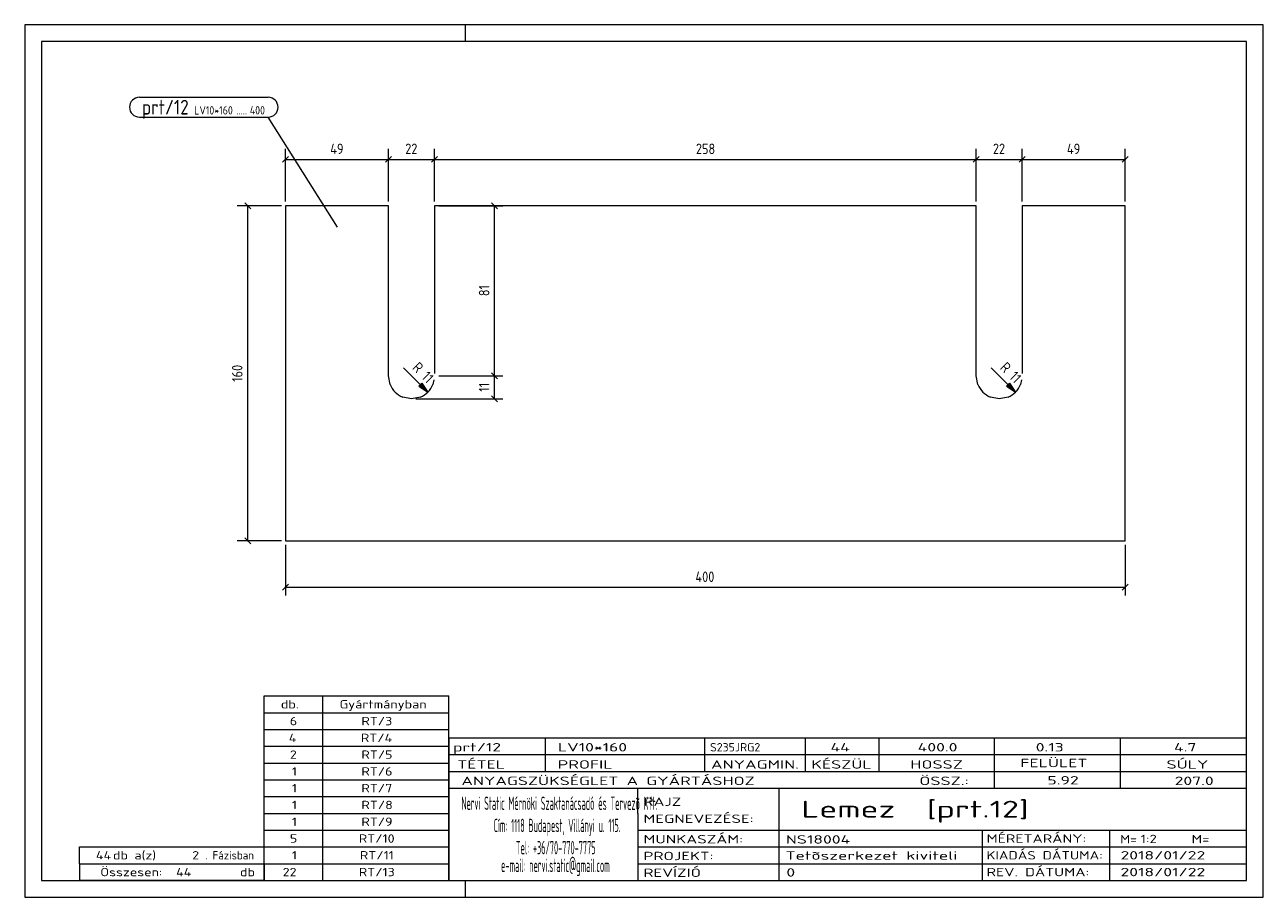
# Model space of a CAD drawing. Header units: millimetres. Extents: x 1 to 296, y 1 to 209.
import ezdxf

# ---------------------------------------------------------------- set-up
doc = ezdxf.new("R2010")
doc.units = ezdxf.units.MM
doc.header["$LTSCALE"] = 0.6
doc.linetypes.add('XKITLINE00', pattern=[0])
for name, color, linetype, lineweight in [('DrawingSheet', 5, 'Continuous', 0), ('OtherObjectType', 1, 'Continuous', 0), ('Part', 2, 'Continuous', 0), ('PartMark', 3, 'Continuous', 0), ('Z-DIMENSIONS', 1, 'Continuous', 0)]:
    doc.layers.add(name, color=color, linetype=linetype, lineweight=lineweight)
doc.styles.add('ISOCPEUR', font='ISOCPEUR.TTF')

msp = doc.modelspace()

# ---------------------------------------------------------------- hatches: boundary and pattern name
at = {"layer": 'Z-DIMENSIONS'}
for points in [[(95.6, 123.55), (97.01, 121.43), (94.89, 122.85)], [(235.58, 123.55), (237, 121.43), (234.87, 122.85)]]:
    msp.add_hatch(color=7, dxfattribs=at).paths.add_polyline_path(points, flags=17)

# ---------------------------------------------------------------- linework, layer by layer
at = {"layer": 'DrawingSheet', "color": 2, "linetype": 'XKITLINE00', "lineweight": 0}
for p, q in [((296, 209), (1, 209)), ((1, 209), (1, 1)), ((106, 205), (106, 209)), ((296, 1), (296, 209)), ((106, 1), (106, 5)), ((1, 1), (296, 1))]:
    msp.add_line(p, q, dxfattribs=at)
at = {"layer": 'DrawingSheet', "color": 3, "linetype": 'XKITLINE00', "lineweight": 0}
for p, q in [((292, 205), (5, 205)), ((5, 205), (5, 5)), ((292, 5), (292, 205)), ((5, 5), (292, 5))]:
    msp.add_line(p, q, dxfattribs=at)
at = {"layer": 'OtherObjectType', "color": 7, "linetype": 'XKITLINE00', "lineweight": 0}
for p, q in [((58, 49), (102, 49)), ((58, 45), (58, 49)), ((72, 45), (72, 49)), ((102, 45), (102, 49)), ((58, 45), (102, 45)), ((58, 41), (58, 45)), ((72, 41), (72, 45)), ((102, 41), (102, 45)), ((58, 41), (102, 41)), ((58, 37), (58, 41)), ((72, 37), (72, 41)), ((102, 37), (102, 41)), ((102, 39), (292, 39)), ((102, 39), (102, 35)), ((102, 39), (292, 39)), ((125, 35), (125, 39)), ((163, 35), (163, 39)), ((187, 35), (187, 39)), ((204.5, 35), (204.5, 39)), ((232, 35), (232, 39)), ((262, 35), (262, 39)), ((292, 35), (292, 39)), ((58, 37), (102, 37)), ((58, 33), (58, 37)), ((72, 33), (72, 37)), ((102, 33), (102, 37)), ((58, 33), (102, 33)), ((58, 29), (58, 33)), ((72, 29), (72, 33)), ((102, 35), (292, 35)), ((102, 35), (102, 5)), ((102, 35), (292, 35)), ((102, 29), (102, 33)), ((125, 31), (125, 35)), ((163, 31), (163, 35)), ((187, 31), (187, 35)), ((204.5, 31), (204.5, 35)), ((232, 31), (232, 35)), ((262, 31), (262, 35)), ((292, 31), (292, 35)), ((102, 31), (292, 31)), ((232, 27), (232, 31)), ((262, 27), (262, 31)), ((292, 27), (292, 31)), ((58, 29), (102, 29)), ((58, 25), (58, 29)), ((72, 25), (72, 29)), ((102, 25), (102, 29)), ((102, 27), (292, 27)), ((147, 21), (147, 27)), ((180.7, 17), (180.7, 27)), ((292, 21), (292, 27)), ((58, 25), (102, 25)), ((58, 21), (58, 25)), ((72, 21), (72, 25)), ((102, 21), (102, 25)), ((58, 21), (102, 21)), ((58, 17), (58, 21)), ((72, 17), (72, 21)), ((102, 17), (102, 21)), ((147, 21), (147, 5)), ((292, 17), (292, 21)), ((58, 17), (102, 17)), ((58, 13), (58, 17)), ((72, 13), (72, 17)), ((102, 13), (102, 17)), ((147, 17), (292, 17)), ((180.7, 5), (180.7, 17)), ((229.16, 13), (229.16, 17)), ((259.5, 5), (259.5, 17)), ((292, 13), (292, 17)), ((14, 9), (14, 13)), ((14, 13), (58, 13)), ((14, 13), (58, 13)), ((58, 9), (58, 13)), ((58, 13), (102, 13)), ((58, 9), (58, 13)), ((72, 9), (72, 13)), ((102, 9), (102, 13)), ((147, 13), (292, 13)), ((229.16, 5), (229.16, 13)), ((292, 9), (292, 13)), ((14, 9), (58, 9)), ((14, 9), (14, 5)), ((14, 9), (58, 9)), ((58, 9), (58, 5)), ((58, 9), (102, 9)), ((58, 5), (58, 9)), ((72, 5), (72, 9)), ((102, 5), (102, 9)), ((147, 9), (292, 9)), ((292, 5), (292, 9)), ((58, 5), (14, 5)), ((58, 5), (102, 5)), ((102, 5), (292, 5)), ((139.5, 5), (292, 5))]:
    msp.add_line(p, q, dxfattribs=at)
at = {"layer": 'Part', "color": 2, "linetype": 'XKITLINE00', "lineweight": 0}
for p, q in [((87.62, 165.84), (63.12, 165.84)), ((63.12, 165.84), (63.12, 85.99)), ((87.62, 125.32), (87.62, 165.84)), ((227.6, 165.84), (98.62, 165.84)), ((98.62, 165.84), (98.62, 125.83)), ((227.61, 125.32), (227.6, 165.84)), ((263.11, 165.84), (238.6, 165.84)), ((238.6, 165.84), (238.61, 125.83)), ((263.11, 85.99), (263.11, 165.84)), ((88.04, 123.22), (87.62, 125.32)), ((98.42, 124.31), (98.2, 123.22)), ((228.03, 123.22), (227.61, 125.32)), ((238.41, 124.31), (238.19, 123.22)), ((93.12, 119.82), (91.02, 120.24)), ((95.23, 120.24), (93.12, 119.82)), ((233.11, 119.82), (231.01, 120.24)), ((235.21, 120.24), (233.11, 119.82)), ((63.12, 85.99), (263.11, 85.99))]:
    msp.add_line(p, q, dxfattribs=at)
for centre, start, end in [((93.12, 125.32), 202.5025, 247.5008), ((93.12, 125.32), 292.5008, 337.5025), ((233.11, 125.32), 202.5093, 247.5085), ((233.11, 125.32), 292.5069, 337.5046)]:
    msp.add_arc(centre, 5.5, start, end, dxfattribs=at)
at = {"layer": 'PartMark', "color": 7, "linetype": 'XKITLINE00', "lineweight": 0}
for p, q in [((28.3, 191.7), (58.99, 191.7)), ((28.3, 187), (58.99, 187)), ((75.49, 160.77), (58.99, 187))]:
    msp.add_line(p, q, dxfattribs=at)
for centre, start, end in [((28.3, 189.35), 90, 270), ((58.99, 189.35), 270, 90)]:
    msp.add_arc(centre, 2.35, start, end, dxfattribs=at)
at = {"layer": 'Z-DIMENSIONS', "color": 7, "linetype": 'XKITLINE00', "lineweight": 0}
for p, q in [((63.83, 177.62), (62.41, 176.21)), ((63.12, 166.84), (63.12, 179.41)), ((88.33, 177.62), (86.91, 176.21)), ((88.33, 177.62), (86.91, 176.21)), ((87.62, 166.84), (87.62, 179.41)), ((87.62, 166.84), (87.62, 179.41)), ((99.33, 177.62), (97.91, 176.21)), ((99.33, 177.62), (97.91, 176.21)), ((98.62, 166.84), (98.62, 179.41)), ((98.62, 166.84), (98.62, 179.41)), ((228.31, 177.62), (226.9, 176.21)), ((228.31, 177.62), (226.9, 176.21)), ((227.6, 166.84), (227.6, 179.41)), ((227.6, 166.84), (227.6, 179.41)), ((239.31, 177.62), (237.9, 176.21)), ((239.31, 177.62), (237.9, 176.21)), ((238.6, 166.84), (238.6, 179.41)), ((238.6, 166.84), (238.6, 179.41)), ((263.82, 177.62), (262.4, 176.21)), ((263.11, 166.84), (263.11, 179.41)), ((63.12, 176.91), (87.62, 176.91)), ((87.62, 176.91), (98.62, 176.91)), ((98.62, 176.91), (227.6, 176.91)), ((227.6, 176.91), (238.6, 176.91)), ((238.6, 176.91), (263.11, 176.91)), ((62.12, 165.84), (51.62, 165.84)), ((53.41, 166.55), (54.83, 165.13)), ((54.12, 85.99), (54.12, 165.84)), ((99.62, 165.84), (114.91, 165.84)), ((112.2, 166.55), (113.62, 165.13)), ((112.91, 125.32), (112.91, 165.84)), ((97.01, 121.43), (91.19, 127.25)), ((237, 121.43), (231.17, 127.25)), ((99.62, 125.32), (114.91, 125.32)), ((99.62, 125.32), (114.91, 125.32)), ((112.2, 126.03), (113.62, 124.61)), ((112.2, 126.03), (113.62, 124.61)), ((112.91, 119.82), (112.91, 125.32)), ((94.89, 122.85), (95.6, 123.55)), ((94.89, 122.85), (97.01, 121.43)), ((95.6, 123.55), (97.01, 121.43)), ((234.87, 122.85), (235.58, 123.55)), ((234.87, 122.85), (237, 121.43)), ((235.58, 123.55), (237, 121.43)), ((94.12, 119.82), (114.91, 119.82)), ((112.2, 120.53), (113.62, 119.11)), ((62.12, 85.99), (51.62, 85.99)), ((53.41, 86.69), (54.83, 85.28)), ((63.12, 84.99), (63.12, 72.91)), ((263.11, 84.99), (263.11, 72.91)), ((63.83, 75.62), (62.41, 74.21)), ((63.12, 74.91), (263.11, 74.91)), ((263.82, 75.62), (262.4, 74.21))]:
    msp.add_line(p, q, dxfattribs=at)
for centre, start, end in [((93.12, 125.32), 292.5008, 337.5025), ((233.11, 125.32), 292.5069, 337.5046)]:
    msp.add_arc(centre, 5.5, start, end, dxfattribs=at)
at = {"layer": 'Z-DIMENSIONS', "color": 3}
for p in [(63.12, 176.91), (87.62, 176.91), (87.62, 176.91), (98.62, 176.91), (98.62, 176.91), (227.6, 176.91), (227.6, 176.91), (238.6, 176.91), (238.6, 176.91), (263.11, 176.91), (54.12, 165.84), (112.91, 165.84), (112.91, 125.32), (112.91, 125.32), (112.91, 119.82), (54.12, 85.99), (63.12, 74.91), (263.11, 74.91)]:
    msp.add_point(p, dxfattribs=at)

# ---------------------------------------------------------------- texts
at = {"layer": 'OtherObjectType', "color": 7, "style": 'ISOCPEUR'}
for s, height, width, p in [('db.', 2, 1.211571, (62, 46)), ('Gyártmányban', 2, 1.211571, (76, 46)), ('6', 2, 1.211571, (64.14, 42)), ('RT/3', 2, 1.211571, (81.18, 42)), ('4', 2, 1.211571, (63.9, 38)), ('RT/4', 2, 1.211571, (81.06, 38)), ('2', 2, 1.211571, (64.14, 34)), ('RT/5', 2, 1.211571, (81.18, 34)), ('prt/12', 2, 1.525501, (103, 35.76)), ('LV10*160', 2, 1.525501, (128, 35.76)), ('S235JRG2', 2, 1.02, (164.22, 35.76)), ('44', 2, 1.525501, (192.93, 35.76)), ('400.0', 2, 1.525501, (213.7, 35.76)), ('0.13', 2, 1.525501, (241.81, 35.76)), ('4.7', 2, 1.525501, (274.75, 35.76)), ('TÉTEL', 2, 1.525501, (104, 31.66)), ('PROFIL', 2, 1.525501, (127.96, 31.66)), ('ANYAGMIN.', 2, 1.525501, (164.47, 31.66)), ('KÉSZÜL', 2, 1.525501, (188.37, 31.66)), ('HOSSZ', 2, 1.525501, (211.96, 31.66)), ('FELÜLET', 2, 1.525501, (238.13, 32)), ('SÚLY', 2, 1.525501, (272.96, 31.66)), ('1', 2, 1.211571, (64.63, 30)), ('RT/6', 2, 1.211571, (81.18, 30)), ('ANYAGSZÜKSÉGLET A GYÁRTÁSHOZ', 2, 1.525501, (105, 27.75)), ('ÖSSZ.:', 2, 1.525501, (214.1, 27.75)), ('5.92', 2, 1.525501, (244.59, 27.88)), ('207.0', 2, 1.525501, (274.9, 27.75)), ('1', 2, 1.211571, (64.63, 26)), ('RT/7', 2, 1.211571, (81.18, 26)), ('1', 2, 1.211571, (64.63, 22)), ('RT/8', 2, 1.211571, (81.18, 22)), ('Nervi Static Mérnöki\xa0Szaktanácsadó\xa0és\xa0Tervezõ Kft.', 3.1765, 0.403093, (105, 21.82)), ('RAJZ', 2, 1.445, (148.38, 22.78)), ('Lemez  [prt.12]', 4, 1.474651, (186, 20)), ('MEGNEVEZÉSE:', 2, 1.445, (148.38, 18.72)), ('1', 2, 1.211571, (64.63, 18)), ('RT/9', 2, 1.211571, (81.18, 18)), ('Cím:\xa01118 Budapest, Villányi u. 115.', 3.1765, 0.403093, (112.69, 16.53)), ('5', 2, 1.211571, (64.14, 14)), ('RT/10', 2, 1.211571, (80.57, 14)), ('MUNKASZÁM:', 2, 1.445, (148.38, 13.84)), ('NS18004', 2, 1.525501, (182.28, 13.78)), ('MÉRETARÁNY:', 2, 1.36, (230.1, 14)), ('M=', 2, 1.211571, (261.91, 13.84)), ('1:2', 2, 1.275, (266.79, 13.9)), ('M=', 2, 1.275, (278.95, 13.87)), ('44', 2, 1.211571, (17.94, 10)), ('db a(z)', 2, 1.211571, (22, 10)), ('2', 2, 1.211571, (40.86, 10)), ('. Fázisban', 2, 0.935, (44, 10)), ('1', 2, 1.211571, (64.63, 10)), ('RT/11', 2, 1.211571, (80.82, 10)), ('Tel:\xa0+36/70-770-7775', 3.1765, 0.403093, (117.97, 11.24)), ('PROJEKT:', 2, 1.445, (148.38, 9.84)), ('Tetõszerkezet kiviteli ', 2, 1.525501, (182.2, 9.94)), ('KIADÁS DÁTUMA:', 2, 1.275, (230.1, 10)), ('2018/01/22', 2, 1.525501, (262, 10)), ('e-mail:\xa0nervi.static@gmail.com', 3.1765, 0.403093, (114.45, 7)), ('Összesen:            db', 2, 1.211571, (19, 6)), ('44', 2, 1.211571, (37.04, 6)), ('22', 2, 1.211571, (62.43, 6)), ('RT/13', 2, 1.211571, (80.57, 6)), ('REVÍZIÓ', 2, 1.445, (148.38, 5.84)), ('0', 2, 1.525501, (182.41, 5.92)), ('REV. DÁTUMA:', 2, 1.36, (230.1, 6)), ('2018/01/22', 2, 1.525501, (262, 6))]:
    msp.add_text(s, height=height, dxfattribs=dict(at, width=width)).set_placement(p)
at = {"layer": 'PartMark', "color": 3, "style": 'ISOCPEUR', "width": 0.85}
msp.add_text('prt/12', height=3.5, dxfattribs=at).set_placement((28.9, 187.6))
at = {"layer": 'PartMark', "color": 4, "style": 'ISOCPEUR', "width": 0.85}
for s, p in [('LV10*160', (41.38, 187.6)), ('400', (54.61, 187.6)), ('.....', (51.43, 187.6))]:
    msp.add_text(s, height=2, dxfattribs=at).set_placement(p)
at = {"layer": 'Z-DIMENSIONS', "color": 3, "style": 'ISOCPEUR', "width": 0.85}
for s, p in [('49', (73.76, 178.16)), ('22', (91.62, 178.16)), ('258', (160.86, 178.16)), ('22', (231.6, 178.16)), ('49', (249.24, 178.16)), ('400', (160.75, 76.16))]:
    msp.add_text(s, height=2.5, dxfattribs=at).set_placement(p)
for s, rotation, p in [('81', 90.0002, (111.66, 144.29)), ('160', 90.0002, (52.87, 123.87)), ('R 11', -45.0001, (93.16, 127.05)), ('R 11', -44.9944, (233.14, 127.05)), ('11', 90.0002, (111.66, 121.5))]:
    msp.add_text(s, height=2.5, rotation=rotation, dxfattribs=at).set_placement(p)

doc.saveas('drawing.dxf')
